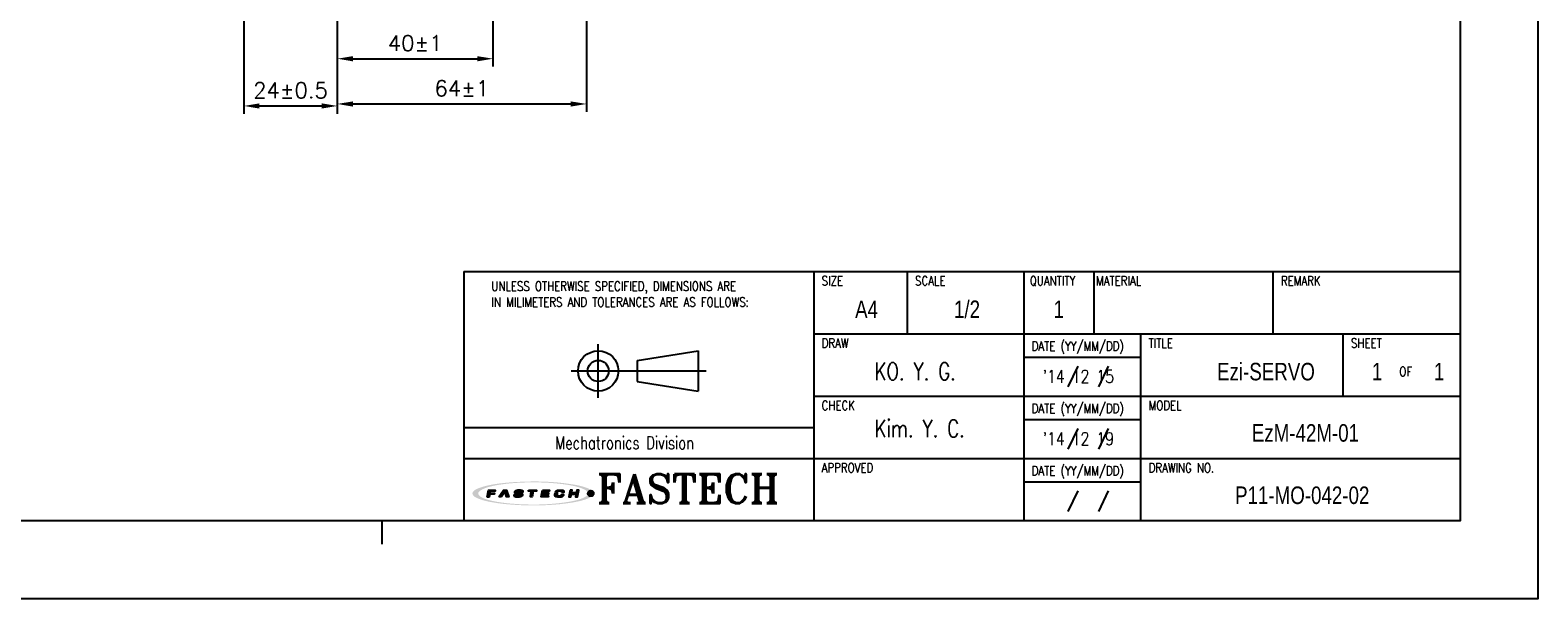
# Model space of a CAD drawing. Header units: millimetres. Extents: x 0 to 594, y 0 to 420.
# Tile 2 of 4: x 207 to 594, y 0 to 146. Entities that reach past the tile are written whole.
import ezdxf

# ---------------------------------------------------------------- set-up
doc = ezdxf.new("R2010")
doc.units = ezdxf.units.MM
doc.header["$PDSIZE"] = -1
for name, color, linetype in [('DIM', 3, 'Continuous'), ('LAYER_2', 1, 'Continuous'), ('LAYER_4', 3, 'Continuous'), ('SHEET', 1, 'Continuous')]:
    doc.layers.add(name, color=color, linetype=linetype)
doc.styles.add('SHB', font='romans.shx', dxfattribs={"width": 0.75, "bigfont": 'whgtxt.shx'})
doc.styles.add('SHEET1', font='ROMANS.SHX', dxfattribs={"width": 0.8, "height": 3})
doc.styles.add('SHEET2', font='txt', dxfattribs={"width": 0.8, "height": 3})
doc.styles.add('SHEET3', font='ROMANT.SHX', dxfattribs={"height": 3})
doc.styles.get("Standard").update_dxf_attribs({"font": 'txt.shx', "bigfont": 'whgtxt.shx'})
doc.dimstyles.new('ISO-25', dxfattribs={"dimtxt": 2.5, "dimasz": 2.5, "dimexe": 1.25, "dimexo": 0.625, "dimtad": 1, "dimtxsty": 'Standard', "dimcen": 2.5, "dimadec": 0, "dimazin": 0, "dimtfac": 1, "dimtmove": 0, "dimatfit": 3, "dimfxl": 0, "dimarcsym": 0})

# ---------------------------------------------------------------- blocks, each defined once
blk = doc.blocks.new('AI9-BLK2')
at = {"layer": 'LAYER_4'}
h = blk.add_hatch(color=12, dxfattribs=at)
edge = h.paths.add_edge_path()
edge.add_spline(control_points=[(66.5, 0), (66.5, -3.5), (61.3, -5.3), (58.7, -6.3), (52, -8.8), (44.8, -10), (37.7, -11), (17.3, -13.9), (-3.7, -14.1), (-24.3, -12.5), (-32.9, -11.8), (-41.6, -10.8), (-50, -8.9), (-54.9, -7.7), (-60.6, -6.4), (-64.7, -3.2), (-73, 3.4), (-52.4, 8.3), (-49.2, 9), (-40.6, 10.9), (-31.8, 11.9), (-23.1, 12.6), (-12.4, 13.4), (-1.5, 13.6), (9.2, 13.3), (19.1, 13), (29, 12.3), (38.8, 10.9), (45.7, 9.9), (52.7, 8.7), (59.3, 6.1), (61.8, 5.2), (66.5, 3.3), (66.5, 0), (66.6, -0.8), (73.6, -0.7), (73.6, 0), (73.5, 3.5), (68.7, 5.4), (66.1, 6.4), (59.6, 9), (52.6, 10.3), (45.8, 11.3), (24.9, 14.6), (3.4, 15.1), (-17.7, 14), (-27.4, 13.6), (-37.2, 12.7), (-46.8, 11.2), (-53.5, 10.1), (-60.4, 8.7), (-66.7, 6.1), (-69.1, 5.1), (-73.9, 3.1), (-73.6, -0.3), (-73.4, -3.7), (-68.1, -5.6), (-65.5, -6.6), (-58.9, -9.2), (-51.8, -10.4), (-44.8, -11.5), (-35, -13), (-25, -13.7), (-15.1, -14.2), (5.8, -15), (27.1, -14.4), (47.8, -11), (54.2, -9.9), (60.6, -8.6), (66.6, -6.1), (69.1, -5.1), (73.5, -3.2), (73.6, 0), (73.6, 0.8), (66.6, 0.9), (66.5, 0)], knot_values=[0, 0, 0, 0, 1, 1, 1, 2, 2, 2, 3, 3, 3, 4, 4, 4, 5, 5, 5, 6, 6, 6, 7, 7, 7, 8, 8, 8, 9, 9, 9, 10, 10, 10, 11, 11, 11, 12, 12, 12, 13, 13, 13, 14, 14, 14, 15, 15, 15, 16, 16, 16, 17, 17, 17, 18, 18, 18, 19, 19, 19, 20, 20, 20, 21, 21, 21, 22, 22, 22, 23, 23, 23, 24, 24, 24, 25, 25, 25, 25], degree=3, periodic=0)
blk = doc.blocks.new('AI9-BLK1')
at = {"layer": 'LAYER_4', "color": 7}
blk.add_blockref('AI9-BLK2', (0, 0), dxfattribs=at)
blk = doc.blocks.new('AI9-BLK3')
at = {"layer": 'LAYER_2'}
for points in [[(-55.6, -4.3), (-54.1, 4.2), (-45.8, 4.1), (-46, 2.8), (-51.9, 2.8), (-52.2, 0.7), (-46.8, 0.6), (-47, -0.8), (-52.4, -0.8), (-53.1, -4.3)], [(-41.4, -4.2), (-35.7, 4.2), (-32.1, 4.2), (-29.5, -4.1), (-32.2, -4.1), (-34.2, 2.7), (-38.7, -4.2)], [(-5.3, 4.2), (4.3, 4.1), (4.1, 2.7), (0.4, 2.7), (-0.8, -4.2), (-3.2, -4.2), (-2.1, 2.7), (-5.6, 2.7)], [(11.4, 4.2), (20, 4.1), (19.8, 2.8), (13.7, 2.8), (13.4, 0.8), (19, 0.7), (18.8, -0.6), (13.1, -0.6), (12.7, -2.7), (18.7, -2.8), (18.5, -4.2), (9.9, -4.2)], [(45, 4.2), (43.5, -4.1), (46, -4.2), (46.6, -0.6), (52.3, -0.7), (51.7, -4.2), (54.1, -4.2), (55.6, 4.2), (53.1, 4.2), (52.5, 0.8), (46.9, 0.8), (47.5, 4.2)]]:
    blk.add_hatch(color=12, dxfattribs=at).paths.add_polyline_path(points)
h = blk.add_hatch(color=12, dxfattribs=at)
edge = h.paths.add_edge_path()
edge.add_spline(control_points=[(-15.2, -1.5), (-15.2, -2.9), (-16.3, -2.9), (-17.5, -2.9), (-17.7, -2.9), (-18.2, -2.9), (-18.5, -2.9), (-20, -2.9), (-20.4, -2.7), (-20.4, -2.1), (-20.4, -1.9), (-20.4, -1.4), (-20.4, -1.4), (-20.4, -1.4), (-22.9, -1.4), (-22.9, -1.4), (-22.9, -1.4), (-22.9, -2.3), (-22.9, -2.5), (-22.9, -3.9), (-21.3, -4.3), (-19.8, -4.3), (-19.5, -4.3), (-17.1, -4.3), (-16.9, -4.3), (-14.1, -4.3), (-12.8, -3.1), (-12.8, -1.8), (-12.8, -1.7), (-12.8, -1.1), (-12.8, -1), (-12.8, 0.2), (-14.1, 0.7), (-16.1, 0.7), (-16.3, 0.7), (-17.5, 0.7), (-17.7, 0.7), (-19.1, 0.7), (-19.7, 0.9), (-19.6, 1.9), (-19.5, 2.9), (-18.4, 2.9), (-17.8, 2.9), (-17.6, 2.9), (-16.5, 2.9), (-16.2, 2.9), (-15, 2.9), (-14.8, 2.6), (-14.8, 2.3), (-14.8, 2.1), (-14.9, 1.7), (-14.9, 1.7), (-14.9, 1.7), (-12.3, 1.6), (-12.3, 1.6), (-12.3, 1.6), (-12.3, 2.6), (-12.3, 2.8), (-12.3, 3.9), (-14.1, 4.3), (-15.7, 4.3), (-16.8, 4.3), (-17.9, 4.3), (-18.2, 4.3), (-20.4, 4.3), (-22, 3.6), (-22.1, 2), (-22.1, 1.8), (-22.1, 1.3), (-22.1, 1.1), (-22.2, -0.1), (-20.7, -0.6), (-19.2, -0.6), (-19, -0.6), (-17.3, -0.7), (-17.1, -0.7), (-15.5, -0.7), (-15.2, -1.1), (-15.2, -1.5)], knot_values=[0, 0, 0, 0, 1, 1, 1, 2, 2, 2, 3, 3, 3, 4, 4, 4, 5, 5, 5, 6, 6, 6, 7, 7, 7, 8, 8, 8, 9, 9, 9, 10, 10, 10, 11, 11, 11, 12, 12, 12, 13, 13, 13, 14, 14, 14, 15, 15, 15, 16, 16, 16, 17, 17, 17, 18, 18, 18, 19, 19, 19, 20, 20, 20, 21, 21, 21, 22, 22, 22, 23, 23, 23, 24, 24, 24, 25, 25, 25, 26, 26, 26, 26], degree=3, periodic=0)
h = blk.add_hatch(color=12, dxfattribs=at)
edge = h.paths.add_edge_path()
edge.add_spline(control_points=[(35, 1.4), (35, 1.4), (37.4, 1.4), (37.4, 1.4), (37.4, 1.4), (37.5, 2), (37.5, 2.4), (37.5, 3.1), (37.3, 4.2), (34.5, 4.2), (34.2, 4.2), (32.2, 4.2), (31.6, 4.2), (28.5, 4.3), (27.4, 2.7), (27.2, 1.5), (27.1, 1), (26.8, -0.6), (26.7, -1.2), (26.5, -2.6), (26.6, -4.3), (30.1, -4.3), (30.5, -4.3), (31.7, -4.3), (32.2, -4.3), (34.9, -4.3), (36.6, -4), (36.9, -2.3), (36.9, -1.9), (37, -1.1), (37, -1.1), (37, -1.1), (34.6, -1.1), (34.6, -1.1), (34.6, -1.1), (34.6, -1.6), (34.6, -1.7), (34.4, -2.5), (33.8, -2.8), (32.5, -2.8), (32.2, -2.8), (31.2, -2.8), (30.8, -2.8), (29.4, -2.8), (29.1, -2.3), (29.2, -1.4), (29.2, -1), (29.5, 0.7), (29.5, 1.1), (29.8, 2.5), (30.7, 2.8), (31.7, 2.8), (32.2, 2.8), (33.4, 2.8), (33.7, 2.8), (34.7, 2.8), (35.1, 2.5), (35.1, 1.9), (35, 1.7), (35, 1.4), (35, 1.4)], knot_values=[0, 0, 0, 0, 1, 1, 1, 2, 2, 2, 3, 3, 3, 4, 4, 4, 5, 5, 5, 6, 6, 6, 7, 7, 7, 8, 8, 8, 9, 9, 9, 10, 10, 10, 11, 11, 11, 12, 12, 12, 13, 13, 13, 14, 14, 14, 15, 15, 15, 16, 16, 16, 17, 17, 17, 18, 18, 18, 19, 19, 19, 20, 20, 20, 20], degree=3, periodic=0)
at = {"layer": 'LAYER_2', "color": 12}
for points in [[(-55.6, -4.3), (-54.1, 4.2), (-45.8, 4.1), (-46, 2.8), (-51.9, 2.8), (-52.2, 0.7), (-46.8, 0.6), (-47, -0.8), (-52.4, -0.8), (-53.1, -4.3)], [(-41.4, -4.2), (-35.7, 4.2), (-32.1, 4.2), (-29.5, -4.1), (-32.2, -4.1), (-34.2, 2.7), (-38.7, -4.2)], [(-5.3, 4.2), (4.3, 4.1), (4.1, 2.7), (0.4, 2.7), (-0.8, -4.2), (-3.2, -4.2), (-2.1, 2.7), (-5.6, 2.7)], [(11.4, 4.2), (20, 4.1), (19.8, 2.8), (13.7, 2.8), (13.4, 0.8), (19, 0.7), (18.8, -0.6), (13.1, -0.6), (12.7, -2.7), (18.7, -2.8), (18.5, -4.2), (9.9, -4.2)], [(45, 4.2), (43.5, -4.1), (46, -4.2), (46.6, -0.6), (52.3, -0.7), (51.7, -4.2), (54.1, -4.2), (55.6, 4.2), (53.1, 4.2), (52.5, 0.8), (46.9, 0.8), (47.5, 4.2)]]:
    blk.add_lwpolyline(points, close=True, dxfattribs=at)
for points, knots in [([(-15.2, -1.5), (-15.2, -2.9), (-16.3, -2.9), (-17.5, -2.9), (-17.7, -2.9), (-18.2, -2.9), (-18.5, -2.9), (-20, -2.9), (-20.4, -2.7), (-20.4, -2.1), (-20.4, -1.9), (-20.4, -1.4), (-20.4, -1.4), (-20.4, -1.4), (-22.9, -1.4), (-22.9, -1.4), (-22.9, -1.4), (-22.9, -2.3), (-22.9, -2.5), (-22.9, -3.9), (-21.3, -4.3), (-19.8, -4.3), (-19.5, -4.3), (-17.1, -4.3), (-16.9, -4.3), (-14.1, -4.3), (-12.8, -3.1), (-12.8, -1.8), (-12.8, -1.7), (-12.8, -1.1), (-12.8, -1), (-12.8, 0.2), (-14.1, 0.7), (-16.1, 0.7), (-16.3, 0.7), (-17.5, 0.7), (-17.7, 0.7), (-19.1, 0.7), (-19.7, 0.9), (-19.6, 1.9), (-19.5, 2.9), (-18.4, 2.9), (-17.8, 2.9), (-17.6, 2.9), (-16.5, 2.9), (-16.2, 2.9), (-15, 2.9), (-14.8, 2.6), (-14.8, 2.3), (-14.8, 2.1), (-14.9, 1.7), (-14.9, 1.7), (-14.9, 1.7), (-12.3, 1.6), (-12.3, 1.6), (-12.3, 1.6), (-12.3, 2.6), (-12.3, 2.8), (-12.3, 3.9), (-14.1, 4.3), (-15.7, 4.3), (-16.8, 4.3), (-17.9, 4.3), (-18.2, 4.3), (-20.4, 4.3), (-22, 3.6), (-22.1, 2), (-22.1, 1.8), (-22.1, 1.3), (-22.1, 1.1), (-22.2, -0.1), (-20.7, -0.6), (-19.2, -0.6), (-19, -0.6), (-17.3, -0.7), (-17.1, -0.7), (-15.5, -0.7), (-15.2, -1.1), (-15.2, -1.5)], [0, 0, 0, 0, 1, 1, 1, 2, 2, 2, 3, 3, 3, 4, 4, 4, 5, 5, 5, 6, 6, 6, 7, 7, 7, 8, 8, 8, 9, 9, 9, 10, 10, 10, 11, 11, 11, 12, 12, 12, 13, 13, 13, 14, 14, 14, 15, 15, 15, 16, 16, 16, 17, 17, 17, 18, 18, 18, 19, 19, 19, 20, 20, 20, 21, 21, 21, 22, 22, 22, 23, 23, 23, 24, 24, 24, 25, 25, 25, 26, 26, 26, 26]), ([(35, 1.4), (35, 1.4), (37.4, 1.4), (37.4, 1.4), (37.4, 1.4), (37.5, 2), (37.5, 2.4), (37.5, 3.1), (37.3, 4.2), (34.5, 4.2), (34.2, 4.2), (32.2, 4.2), (31.6, 4.2), (28.5, 4.3), (27.4, 2.7), (27.2, 1.5), (27.1, 1), (26.8, -0.6), (26.7, -1.2), (26.5, -2.6), (26.6, -4.3), (30.1, -4.3), (30.5, -4.3), (31.7, -4.3), (32.2, -4.3), (34.9, -4.3), (36.6, -4), (36.9, -2.3), (36.9, -1.9), (37, -1.1), (37, -1.1), (37, -1.1), (34.6, -1.1), (34.6, -1.1), (34.6, -1.1), (34.6, -1.6), (34.6, -1.7), (34.4, -2.5), (33.8, -2.8), (32.5, -2.8), (32.2, -2.8), (31.2, -2.8), (30.8, -2.8), (29.4, -2.8), (29.1, -2.3), (29.2, -1.4), (29.2, -1), (29.5, 0.7), (29.5, 1.1), (29.8, 2.5), (30.7, 2.8), (31.7, 2.8), (32.2, 2.8), (33.4, 2.8), (33.7, 2.8), (34.7, 2.8), (35.1, 2.5), (35.1, 1.9), (35, 1.7), (35, 1.4), (35, 1.4)], [0, 0, 0, 0, 1, 1, 1, 2, 2, 2, 3, 3, 3, 4, 4, 4, 5, 5, 5, 6, 6, 6, 7, 7, 7, 8, 8, 8, 9, 9, 9, 10, 10, 10, 11, 11, 11, 12, 12, 12, 13, 13, 13, 14, 14, 14, 15, 15, 15, 16, 16, 16, 17, 17, 17, 18, 18, 18, 19, 19, 19, 20, 20, 20, 20])]:
    blk.add_open_spline(points, degree=3, knots=knots, dxfattribs=at)
blk = doc.blocks.new('*D8')
at = {"color": 8, "lineweight": -2}
for p, q in [((261.53, 171.16), (261.53, 124.51)), ((285.53, 152.66), (285.53, 124.51)), ((265.53, 126.51), (281.53, 126.51))]:
    blk.add_line(p, q, dxfattribs=at)
at = {"color": 8}
for points in [[(265.53, 127.18), (265.53, 125.84), (261.53, 126.51)], [(281.53, 127.18), (281.53, 125.84), (285.53, 126.51)]]:
    blk.add_solid(points, dxfattribs=at)
at = {"layer": 'Defpoints', "color": 0}
for p in [(261.53, 173.16), (285.53, 154.66), (285.53, 126.51)]:
    blk.add_point(p, dxfattribs=at)
at = {"color": 3, "insert": (273.53, 130.51), "char_height": 4, "attachment_point": 5}
blk.add_mtext('\\A1;24±0.5', dxfattribs=at)
blk = doc.blocks.new('*D9')
at = {"color": 8, "lineweight": -2}
for p, q in [((285.53, 152.66), (285.53, 136.63)), ((325.53, 152.16), (325.53, 136.63)), ((289.53, 138.63), (321.53, 138.63))]:
    blk.add_line(p, q, dxfattribs=at)
at = {"color": 8}
for points in [[(289.53, 139.29), (289.53, 137.96), (285.53, 138.63)], [(321.53, 139.29), (321.53, 137.96), (325.53, 138.63)]]:
    blk.add_solid(points, dxfattribs=at)
at = {"layer": 'Defpoints', "color": 0}
for p in [(285.53, 154.66), (325.53, 154.16), (325.53, 138.63)]:
    blk.add_point(p, dxfattribs=at)
at = {"color": 3, "insert": (305.53, 142.63), "char_height": 4, "attachment_point": 5}
blk.add_mtext('\\A1;40±1', dxfattribs=at)
blk = doc.blocks.new('*D15')
at = {"color": 8, "lineweight": -2}
for p, q in [((285.53, 152.66), (285.53, 125.02)), ((349.53, 152.66), (349.53, 125.02)), ((289.53, 127.02), (345.53, 127.02))]:
    blk.add_line(p, q, dxfattribs=at)
at = {"color": 8}
for points in [[(289.53, 127.68), (289.53, 126.35), (285.53, 127.02)], [(345.53, 127.68), (345.53, 126.35), (349.53, 127.02)]]:
    blk.add_solid(points, dxfattribs=at)
at = {"layer": 'Defpoints', "color": 0}
for p in [(285.53, 154.66), (349.53, 154.66), (349.53, 127.02)]:
    blk.add_point(p, dxfattribs=at)
at = {"color": 3, "insert": (317.53, 131.02), "char_height": 4, "attachment_point": 5}
blk.add_mtext('\\A1;64±1', dxfattribs=at)

msp = doc.modelspace()

# ---------------------------------------------------------------- hatches: boundary and pattern name
h = msp.add_hatch(color=1)
edge = h.paths.add_edge_path()
edge.add_arc((350.6547, 27.0526), 0.7263, 0, 360)

# ---------------------------------------------------------------- linework, layer by layer
at = {"color": 4}
msp.add_line((297, 20), (297, 14), dxfattribs=at)
at = {"color": 6}
msp.add_lwpolyline([(0, 420), (594, 420), (594, 0), (0, 0)], close=True, dxfattribs=at)
at = {"color": 4}
msp.add_lwpolyline([(20, 400), (574, 400), (574, 20), (20, 20)], close=True, dxfattribs=at)
at = {"color": 1}
msp.add_circle((350.6547, 27.0526), 0.7263, dxfattribs=at)
at = {"layer": 'SHEET', "color": 7}
for p, q in [((318, 84), (574, 84)), ((318, 84), (318, 20)), ((408, 84), (408, 20)), ((318, 44), (408, 44))]:
    msp.add_line(p, q, dxfattribs=at)
at = {"layer": 'SHEET'}
for p, q in [((432, 68), (432, 84)), ((462, 20), (462, 84)), ((480, 68), (480, 84)), ((526, 68), (526, 84)), ((408, 68), (574, 68)), ((492, 20), (492, 68)), ((544, 52), (544, 68)), ((352.5683, 51.5766), (352.5683, 65.4032)), ((362.5679, 61.2059), (378.2463, 63.6749)), ((378.2463, 63.6749), (378.2463, 53.3049)), ((462, 62), (492, 62)), ((345.655, 58.4899), (380.345, 58.4899)), ((362.5679, 61.2059), (362.5679, 55.774)), ((475.7601, 59.723), (473.2579, 54.4078)), ((483.5984, 59.7148), (481.0961, 54.3996)), ((362.5679, 55.774), (378.2463, 53.3049)), ((408, 52), (574, 52)), ((462, 46), (492, 46)), ((475.7601, 43.723), (473.2579, 38.4078)), ((483.5984, 43.7148), (481.0961, 38.3996)), ((318, 36), (574, 36)), ((462, 30), (492, 30)), ((475.7601, 27.723), (473.2579, 22.4078)), ((483.5984, 27.7148), (481.0961, 22.3996))]:
    msp.add_line(p, q, dxfattribs=at)
for radius in [5.185, 2.7159]:
    msp.add_circle((352.5683, 58.4899), radius, dxfattribs=at)

# ---------------------------------------------------------------- block references
at = {"layer": 'LAYER_2', "color": 7, "lineweight": 5, "xscale": 0.2116800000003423, "yscale": 0.2116800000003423, "zscale": 0.2116800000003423}
msp.add_blockref('AI9-BLK3', (335.8075, 27.0236), dxfattribs=at)
at = {"layer": 'LAYER_4', "color": 7, "lineweight": 5, "xscale": 0.2116800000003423, "yscale": 0.2116800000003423, "zscale": 0.2116800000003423}
msp.add_blockref('AI9-BLK1', (335.8244, 27.0474), dxfattribs=at)

# ---------------------------------------------------------------- texts
at = {"layer": 'DIM', "color": 3, "style": 'SHB', "width": 0.75}
for s, p in [('KO. Y. G.', (423.6103, 56.1279)), ('Kim. Y. C.', (423.6103, 41.4726))]:
    msp.add_text(s, height=4.5, dxfattribs=at).set_placement(p)
at = {"layer": 'SHEET'}
for s, height, style, width, p in [('UNLESS OTHERWISE SPECIFIED, DIMENSIONS ARE', 2.4, 'SHEET1', 0.8, (325.11, 79.0458)), ('SIZE', 2.4, 'SHEET1', 0.8, (409.9793, 80.4604)), ('SCALE', 2.4, 'SHEET1', 0.8, (433.9793, 80.4604)), ('QUANTITY', 2.4, 'SHEET1', 0.8, (463.4591, 80.4604)), ('MATERIAL', 2.4, 'SHEET1', 0.8, (480.4793, 80.4604)), ('REMARK', 2.4, 'SHEET1', 0.8, (527.9793, 80.4604)), ('IN MILIMETERS AND TOLERANCES ARE AS FOLLOWS:', 2.4, 'SHEET1', 0.8, (325.11, 74.9652)), ('DRAW', 2.4, 'SHEET1', 0.8, (409.9793, 64.4604)), ('DATE (YY/MM/DD)', 2.4, 'SHEET1', 0.8, (463.9277, 63.6818)), ('TITLE', 2.4, 'SHEET1', 0.8, (493.9793, 64.4604)), ('SHEET', 2.4, 'SHEET1', 0.8, (545.9793, 64.4604)), ('OF', 2.4, 'SHEET1', 0.8, (558.4154, 57.1091)), ('CHECK', 2.4, 'SHEET1', 0.8, (409.9793, 48.4604)), ('MODEL', 2.4, 'SHEET1', 0.8, (493.9793, 48.4604)), ('DATE (YY/MM/DD)', 2.4, 'SHEET1', 0.8, (463.9277, 47.6818)), ('Mechatronics Division', 3.3, 'SHEET3', 0.75, (341.5385, 38.3956)), ('APPROVED', 2.4, 'SHEET1', 0.8, (409.9793, 32.4604)), ('DRAWING NO.', 2.4, 'SHEET1', 0.8, (493.9793, 32.4604)), ('DATE (YY/MM/DD)', 2.4, 'SHEET1', 0.8, (463.9277, 31.6818))]:
    msp.add_text(s, height=height, dxfattribs=dict(at, style=style, width=width)).set_placement(p)
at = {"layer": 'SHEET', "color": 7, "style": 'SHEET2', "width": 0.8}
for s, p in [('A4', (418.5726, 72.0681)), ('1/2', (443.9918, 72.0681)), ('1', (469.5531, 72.0681)), ('Ezi-SERVO', (511.5676, 56.0681)), ('1', (551.3623, 56.0681)), ('1', (567.2783, 56.0681)), ('EzM-42M-01', (520.506, 40.3335)), ('P11-MO-042-02', (516.2025, 24.3335))]:
    msp.add_text(s, height=4.5, dxfattribs=at).set_placement(p)
at = {"layer": 'SHEET', "color": 3, "style": 'SHEET1', "width": 0.8}
for s, p in [("'14 12 15", (466.7638, 55.4207)), ("'14 12 19", (466.7638, 39.4207))]:
    msp.add_text(s, height=3.3, dxfattribs=at).set_placement(p)
at = {"layer": 'SHEET', "color": 7, "style": 'SHEET3'}
msp.add_text('FASTECH', height=7.5, dxfattribs=at).set_placement((352.21, 24.5201))

# ---------------------------------------------------------------- dimensions: what is measured, and where the dimension line sits
for base, p1, p2, override, picture, middle in [((285.5278, 126.5111), (261.5278, 173.1578), (285.5278, 154.6578), {"dimscale": 2, "dimtxt": 2, "dimasz": 2, "dimexe": 1, "dimexo": 1, "dimgap": 1, "dimdec": 3, "dimzin": 9, "dimdsep": 46, "dimcen": 0, "dimclrd": 8, "dimclre": 8, "dimclrt": 3, "dimadec": 3, "dimazin": 2, "dimtol": 1, "dimtp": 0.5, "dimtm": 0.5, "dimtdec": 3, "dimfxl": 0.6, "dimtolj": 1, "dimtzin": 9, "dimarcsym": 1}, '*D8', (273.5278, 130.5111)), ((349.5278, 127.0158), (285.5278, 154.6578), (349.5278, 154.6578), {"dimscale": 2, "dimtxt": 2, "dimasz": 2, "dimexe": 1, "dimexo": 1, "dimgap": 1, "dimdec": 3, "dimzin": 9, "dimdsep": 46, "dimcen": 0, "dimclrd": 8, "dimclre": 8, "dimclrt": 3, "dimadec": 3, "dimazin": 2, "dimtol": 1, "dimtp": 1, "dimtm": 1, "dimtdec": 3, "dimfxl": 0.6, "dimtolj": 1, "dimtzin": 9, "dimarcsym": 1}, '*D15', (317.5278, 131.0158))]:
    dim = msp.add_linear_dim(base=base, p1=p1, p2=p2, dimstyle='ISO-25', override=override)
    dim.commit()
    dim.dimension.update_dxf_attribs({"geometry": picture, "text_midpoint": middle})
dim = msp.add_linear_dim(base=(325.5278, 138.6271), p1=(285.5278, 154.6578), p2=(325.5278, 154.1578), dimstyle='ISO-25', override={"dimscale": 2, "dimtxt": 2, "dimasz": 2, "dimexe": 1, "dimexo": 1, "dimgap": 1, "dimdec": 3, "dimzin": 9, "dimdsep": 46, "dimcen": 0, "dimclrd": 8, "dimclre": 8, "dimclrt": 3, "dimadec": 3, "dimazin": 2, "dimtol": 1, "dimtp": 1, "dimtm": 1, "dimtdec": 3, "dimfxl": 0.6, "dimtolj": 1, "dimtzin": 9, "dimarcsym": 1})
dim.commit()
dim.dimension.update_dxf_attribs({"geometry": '*D9', "text_midpoint": (305.5278, 138.6271), "dimtype": 160})

doc.saveas('drawing.dxf')
